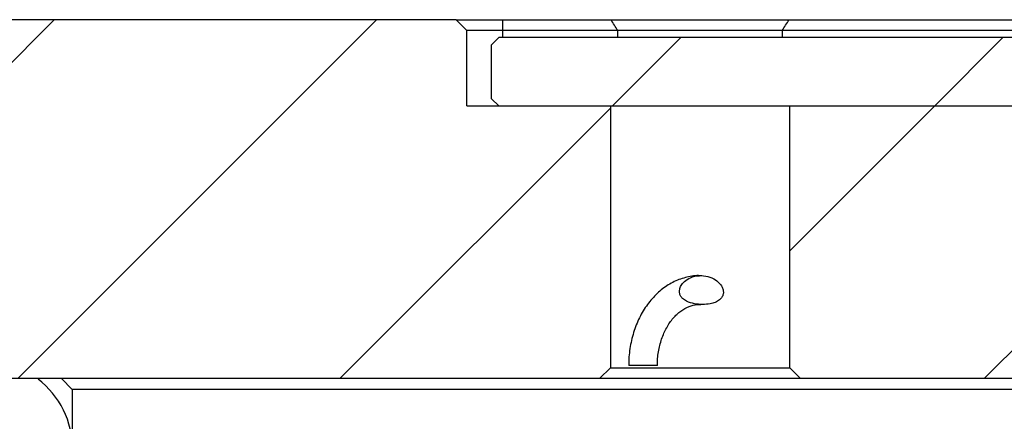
# Model space of a CAD drawing. Header units: millimetres. Extents: x 0 to 297, y 0 to 210.
# Tile 11 of 49: x 121.88 to 135.6, y 89.82 to 95.42. Entities that reach past the tile are written whole.
import ezdxf

# ---------------------------------------------------------------- set-up
doc = ezdxf.new("R2010")
doc.units = ezdxf.units.MM
doc.layers.add('图层0', color=7, linetype='Continuous', lineweight=25)

msp = doc.modelspace()

# ---------------------------------------------------------------- hatches: boundary and pattern name
at = {"linetype": 'Continuous', "lineweight": 18}
h = msp.add_hatch(dxfattribs=at)
h.set_pattern_fill('ANSI31', style=0)
edge = h.paths.add_edge_path(flags=0)
edge.add_spline(control_points=[(145.853, 94.217), (145.886, 94.251), (145.919, 94.284), (145.953, 94.317)], knot_values=[0.000001, 0.000001, 0.000001, 0.000001, 0.000284, 0.000284, 0.000284, 0.000284], weights=[1, 1, 1, 1], degree=3, periodic=0)
edge.add_line((145.953, 94.317), (145.953, 95.067))
edge.add_spline(control_points=[(145.953, 95.067), (145.919, 95.1), (145.886, 95.133), (145.853, 95.167)], knot_values=[0.002362, 0.002362, 0.002362, 0.002362, 0.002645, 0.002645, 0.002645, 0.002645], weights=[1, 1, 1, 1], degree=3, periodic=0)
edge.add_line((145.853, 95.167), (128.553, 95.167))
edge.add_spline(control_points=[(128.553, 95.167), (128.519, 95.133), (128.486, 95.1), (128.453, 95.067)], knot_values=[0.000001, 0.000001, 0.000001, 0.000001, 0.000284, 0.000284, 0.000284, 0.000284], weights=[1, 1, 1, 1], degree=3, periodic=0)
edge.add_line((128.453, 95.067), (128.453, 94.317))
edge.add_spline(control_points=[(128.453, 94.317), (128.486, 94.284), (128.519, 94.251), (128.553, 94.217)], knot_values=[0.002362, 0.002362, 0.002362, 0.002362, 0.002645, 0.002645, 0.002645, 0.002645], weights=[1, 1, 1, 1], degree=3, periodic=0)
edge.add_line((128.553, 94.217), (145.853, 94.217))
h = msp.add_hatch(dxfattribs=at)
h.set_pattern_fill('ANSI31', style=0)
edge = h.paths.add_edge_path(flags=0)
edge.add_spline(control_points=[(131.646, 91.723), (131.626, 91.751), (131.6, 91.774), (131.572, 91.793), (131.539, 91.814), (131.503, 91.83), (131.465, 91.84), (131.427, 91.85), (131.387, 91.853), (131.348, 91.851), (131.305, 91.849), (131.262, 91.839), (131.223, 91.822), (131.193, 91.809), (131.164, 91.791), (131.14, 91.769), (131.121, 91.752), (131.105, 91.733), (131.093, 91.712), (131.084, 91.696), (131.077, 91.678), (131.073, 91.66), (131.07, 91.645), (131.069, 91.629), (131.071, 91.614), (131.073, 91.598), (131.078, 91.583), (131.086, 91.57), (131.093, 91.557), (131.102, 91.545), (131.112, 91.535), (131.128, 91.519), (131.147, 91.506), (131.167, 91.496), (131.203, 91.478), (131.242, 91.467), (131.281, 91.461), (131.352, 91.448), (131.427, 91.447), (131.499, 91.461), (131.522, 91.465), (131.545, 91.471), (131.568, 91.48), (131.59, 91.489), (131.612, 91.5), (131.63, 91.515), (131.642, 91.526), (131.653, 91.537), (131.662, 91.551), (131.67, 91.564), (131.676, 91.58), (131.679, 91.595), (131.682, 91.609), (131.682, 91.624), (131.68, 91.638), (131.678, 91.657), (131.672, 91.675), (131.664, 91.692), (131.659, 91.703), (131.653, 91.713), (131.646, 91.723)], knot_values=[0, 0, 0, 0, 0.000204, 0.000204, 0.000204, 0.000436, 0.000436, 0.000436, 0.000671, 0.000671, 0.000671, 0.000928, 0.000928, 0.000928, 0.001126, 0.001126, 0.001126, 0.001272, 0.001272, 0.001272, 0.001383, 0.001383, 0.001383, 0.001474, 0.001474, 0.001474, 0.001566, 0.001566, 0.001566, 0.001652, 0.001652, 0.001652, 0.001786, 0.001786, 0.001786, 0.002023, 0.002023, 0.002023, 0.002461, 0.002461, 0.002461, 0.002602, 0.002602, 0.002602, 0.002746, 0.002746, 0.002746, 0.00284, 0.00284, 0.00284, 0.002934, 0.002934, 0.002934, 0.00302, 0.00302, 0.00302, 0.003132, 0.003132, 0.003132, 0.003202, 0.003202, 0.003202, 0.003202], weights=[1, 1, 1, 1, 1, 1, 1, 1, 1, 1, 1, 1, 1, 1, 1, 1, 1, 1, 1, 1, 1, 1, 1, 1, 1, 1, 1, 1, 1, 1, 1, 1, 1, 1, 1, 1, 1, 1, 1, 1, 1, 1, 1, 1, 1, 1, 1, 1, 1, 1, 1, 1, 1, 1, 1, 1, 1, 1, 1, 1, 1], degree=3, periodic=0)
at = {"layer": '图层0', "linetype": 'Continuous', "lineweight": 18}
h = msp.add_hatch(dxfattribs=at)
h.set_pattern_fill('ANSI31', color=256, angle=3e-322, style=0)
edge = h.paths.add_edge_path(flags=0)
edge.add_arc((117.507, 90.567), 0.15, 180, 270)
edge.add_line((117.507, 90.417), (129.957, 90.417))
edge.add_spline(control_points=[(129.957, 90.417), (130.007, 90.467), (130.057, 90.517), (130.107, 90.567)], knot_values=[0.000001, 0.000001, 0.000001, 0.000001, 0.000425, 0.000425, 0.000425, 0.000425], weights=[1, 1, 1, 1], degree=3, periodic=0)
edge.add_line((130.107, 90.567), (130.107, 94.217))
edge.add_line((130.107, 94.217), (128.107, 94.217))
edge.add_line((128.107, 94.217), (128.107, 95.267))
edge.add_spline(control_points=[(128.107, 95.267), (128.057, 95.317), (128.007, 95.367), (127.957, 95.417)], knot_values=[0.00326, 0.00326, 0.00326, 0.00326, 0.003684, 0.003684, 0.003684, 0.003684], weights=[1, 1, 1, 1], degree=3, periodic=0)
edge.add_line((127.957, 95.417), (117.507, 95.417))
edge.add_arc((117.507, 95.267), 0.15, 90, 180)
edge.add_line((117.357, 95.267), (117.357, 90.567))
h = msp.add_hatch(dxfattribs=at)
h.set_pattern_fill('ANSI31', color=256, angle=3e-322, style=0)
edge = h.paths.add_edge_path(flags=0)
edge.add_line((132.607, 94.217), (132.607, 90.567))
edge.add_spline(control_points=[(132.607, 90.567), (132.657, 90.517), (132.707, 90.467), (132.757, 90.417)], knot_values=[0.007441, 0.007441, 0.007441, 0.007441, 0.007864, 0.007864, 0.007864, 0.007864], weights=[1, 1, 1, 1], degree=3, periodic=0)
edge.add_line((132.757, 90.417), (141.957, 90.417))
edge.add_spline(control_points=[(141.957, 90.417), (142.007, 90.467), (142.057, 90.517), (142.107, 90.567)], knot_values=[0.000001, 0.000001, 0.000001, 0.000001, 0.000425, 0.000425, 0.000425, 0.000425], weights=[1, 1, 1, 1], degree=3, periodic=0)
edge.add_line((142.107, 90.567), (142.107, 94.217))
edge.add_line((142.107, 94.217), (132.607, 94.217))
h = msp.add_hatch(dxfattribs=at)
h.set_pattern_fill('ANSI31', color=256, angle=3e-322, style=0)
edge = h.paths.add_edge_path(flags=0)
edge.add_line((116.857, 93.964), (116.707, 94.114))
edge.add_line((116.707, 94.114), (115.007, 94.114))
edge.add_line((115.007, 94.114), (114.857, 93.964))
edge.add_line((114.857, 93.964), (114.857, 85.264))
edge.add_line((114.857, 85.264), (115.007, 85.114))
edge.add_line((115.007, 85.114), (127.957, 85.114))
edge.add_spline(control_points=[(127.957, 85.114), (128.007, 85.164), (128.057, 85.214), (128.107, 85.264)], knot_values=[0.001887, 0.001887, 0.001887, 0.001887, 0.002312, 0.002312, 0.002312, 0.002312], weights=[1, 1, 1, 1], degree=3, periodic=0)
edge.add_line((128.107, 85.264), (128.107, 86.314))
edge.add_line((128.107, 86.314), (130.107, 86.314))
edge.add_line((130.107, 86.314), (130.107, 89.114))
edge.add_line((130.107, 89.114), (116.857, 89.114))
edge.add_line((116.857, 89.114), (116.857, 93.964))

# ---------------------------------------------------------------- linework, layer by layer
at = {"color": 7, "linetype": 'Continuous', "lineweight": 25}
for p, q in [((127.957, 95.417), (117.507, 95.417)), ((127.957, 95.417), (128.107, 95.267)), ((127.957, 95.417), (128.607, 95.417)), ((128.607, 95.267), (128.607, 95.417)), ((128.607, 95.417), (130.117, 95.417)), ((130.117, 95.417), (132.597, 95.417)), ((132.597, 95.417), (142.117, 95.417)), ((128.107, 94.217), (128.107, 95.267)), ((128.607, 95.267), (128.107, 95.267)), ((130.211, 95.267), (128.607, 95.267)), ((128.607, 95.167), (128.607, 95.267)), ((130.211, 95.167), (130.211, 95.267)), ((132.502, 95.267), (130.211, 95.267)), ((132.502, 95.267), (132.502, 95.167)), ((142.211, 95.267), (132.502, 95.267)), ((128.553, 95.167), (128.453, 95.067)), ((128.453, 95.067), (128.553, 95.167)), ((145.853, 95.167), (128.553, 95.167)), ((128.553, 95.167), (128.553, 95.167)), ((145.853, 95.167), (128.553, 95.167)), ((128.453, 95.067), (128.453, 95.067)), ((128.453, 94.317), (128.453, 95.067)), ((128.453, 94.317), (128.553, 94.217)), ((128.453, 94.317), (128.453, 94.317)), ((128.553, 94.217), (128.453, 94.317)), ((128.107, 94.217), (130.107, 94.217)), ((128.553, 94.217), (128.553, 94.217)), ((128.553, 94.217), (145.853, 94.217)), ((130.107, 94.217), (132.607, 94.217)), ((130.107, 94.217), (130.107, 90.567)), ((132.607, 90.567), (132.607, 94.217)), ((132.607, 94.217), (142.107, 94.217)), ((130.107, 90.567), (129.957, 90.417)), ((130.107, 90.567), (132.607, 90.567)), ((130.618, 90.602), (130.363, 90.602)), ((130.763, 90.602), (130.618, 90.602)), ((132.757, 90.417), (132.607, 90.567)), ((129.957, 90.417), (117.507, 90.417)), ((122.457, 90.417), (122.607, 90.267)), ((132.757, 90.417), (129.957, 90.417)), ((141.957, 90.417), (132.757, 90.417)), ((122.607, 90.267), (122.607, 89.565)), ((143.196, 90.267), (122.607, 90.267))]:
    msp.add_line(p, q, dxfattribs=at)
msp.add_arc((121.365, 89.424), 1.25, 0.5774, 52.2179, dxfattribs=at)
for points in [[(130.211, 95.267), (130.179, 95.317), (130.147, 95.367), (130.117, 95.417)], [(132.502, 95.267), (132.535, 95.317), (132.566, 95.367), (132.597, 95.417)]]:
    msp.add_open_spline(points, degree=3, dxfattribs=at)
for points, knots in [([(131.382, 91.847), (131.367, 91.849), (131.29, 91.858), (131.151, 91.83), (130.974, 91.765), (130.812, 91.657), (130.668, 91.515), (130.547, 91.341), (130.453, 91.141), (130.39, 90.922), (130.365, 90.739), (130.363, 90.631), (130.363, 90.602)], [0, 0, 0, 0, 0.028144, 0.141254, 0.253947, 0.367372, 0.482369, 0.599053, 0.717009, 0.8357, 0.954746, 1, 1, 1, 1]), ([(131.646, 91.723), (131.622, 91.748), (131.573, 91.802), (131.466, 91.845), (131.344, 91.858), (131.23, 91.832), (131.143, 91.778), (131.093, 91.719), (131.071, 91.664), (131.069, 91.613), (131.083, 91.569), (131.116, 91.527), (131.181, 91.484), (131.312, 91.448), (131.452, 91.447), (131.569, 91.477), (131.626, 91.508), (131.664, 91.549), (131.682, 91.593), (131.683, 91.643), (131.669, 91.687), (131.652, 91.713), (131.646, 91.723)], [0, 0, 0, 0, 0.063423, 0.135794, 0.208961, 0.288964, 0.350582, 0.396354, 0.431069, 0.459734, 0.488488, 0.515542, 0.557643, 0.631556, 0.767323, 0.811848, 0.856678, 0.886158, 0.915809, 0.942614, 0.97784, 1, 1, 1, 1]), ([(130.763, 90.602), (130.763, 90.634), (130.766, 90.728), (130.792, 90.883), (130.85, 91.054), (130.932, 91.202), (131.033, 91.319), (131.145, 91.4), (131.259, 91.447), (131.334, 91.449), (131.37, 91.45)], [0, 0, 0, 0, 0.0676305, 0.2020179, 0.3361491, 0.4697852, 0.6032491, 0.7374964, 0.8747684, 1, 1, 1, 1])]:
    msp.add_open_spline(points, degree=3, knots=knots, dxfattribs=at)

doc.saveas('drawing.dxf')
